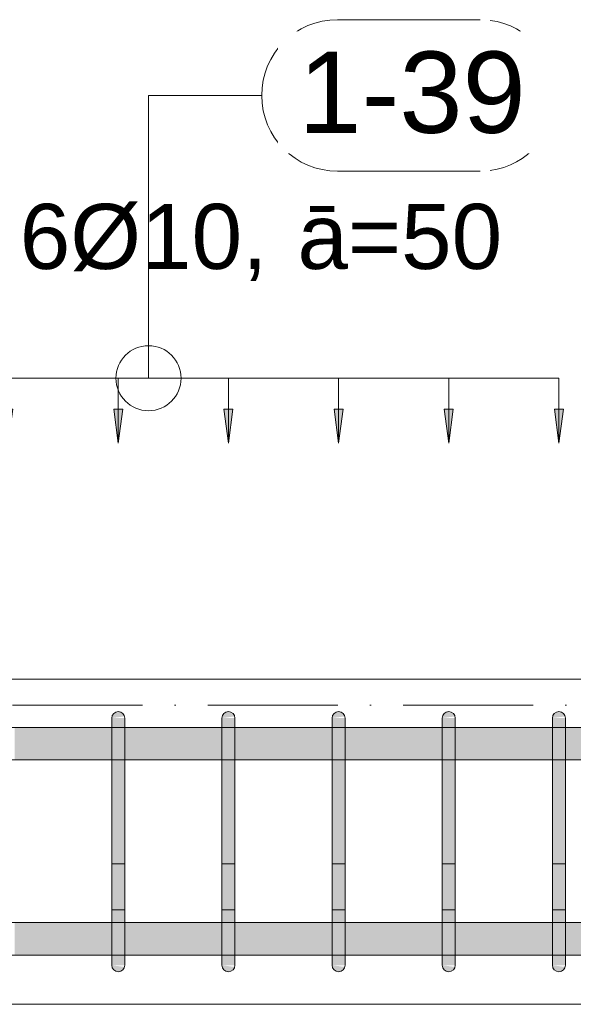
# Model space of a CAD drawing. Header units: millimetres. Extents: x 4307 to 42792, y 1610 to 10025.
# Tile 201 of 256: x 31905 to 32330, y 5770 to 6527. Entities that reach past the tile are written whole.
import ezdxf

# ---------------------------------------------------------------- set-up
doc = ezdxf.new("R2010")
doc.units = ezdxf.units.MM
doc.linetypes.add('Čerchovaná', pattern=[150, 100, -25, 0, -25])
for name, color, linetype, lineweight in [('A-ANNO-DIMS', 211, 'Continuous', 5), ('A-ANNO-DIMS-25', 211, 'Continuous', 5), ('A-FLOR-LEVL', 51, 'Continuous', 5), ('S-BEAM', 12, 'Continuous', 9), ('S-RBAR', 171, 'Continuous', 5), ('S-RBAR-IDEN', 171, 'Continuous', 5)]:
    doc.layers.add(name, color=color, linetype=linetype, lineweight=lineweight)
doc.styles.add('Arial', font='arial.ttf', dxfattribs={"height": 50})
doc.styles.add('Arial_1', font='arial.ttf', dxfattribs={"height": 62.5})
doc.dimstyles.new('Výztuž_kusy__řezy__5', dxfattribs={"dimscale": 304.8, "dimtxt": 0.18, "dimasz": 0, "dimexe": 0, "dimexo": 0.0625, "dimgap": 0.082021, "dimtad": 1, "dimdec": 0, "dimzin": 0, "dimdsep": 46, "dimtxsty": 'Arial_1', "dimblk1": 'NONE', "dimblk2": 'NONE', "dimsah": 1, "dimcen": 0.09, "dimazin": 0, "dimtfac": 1, "dimtdec": 4, "dimtix": 1, "dimtmove": 0, "dimatfit": 3, "dimfxl": 0.164042, "dimfxlon": 1, "dimtvp": 1, "dimtfill": 1, "dimtolj": 1, "dimtzin": 0, "dimarcsym": 2})

# ---------------------------------------------------------------- blocks, each defined once
blk = doc.blocks.new('DIMBLOCK897-V3')
at = {"layer": 'A-ANNO-DIMS-25'}
for points in [[(31896.16, 6201.18), (31899.62, 6227.47), (31892.7, 6227.47)], [(31980.78, 6201.18), (31984.24, 6227.47), (31977.32, 6227.47)]]:
    blk.add_hatch(color=256, dxfattribs=at).paths.add_polyline_path(points)
for p, q in [((31896.16, 6251.18), (31980.78, 6251.18)), ((31896.16, 6251.18), (31896.16, 6251.18)), ((31896.16, 6251.18), (31896.16, 6201.18)), ((31980.78, 6251.18), (31980.78, 6251.18)), ((31980.78, 6251.18), (31980.78, 6201.18)), ((31899.62, 6227.47), (31892.7, 6227.47)), ((31892.7, 6227.47), (31896.16, 6201.18)), ((31896.16, 6201.18), (31899.62, 6227.47)), ((31984.24, 6227.47), (31977.32, 6227.47)), ((31977.32, 6227.47), (31980.78, 6201.18)), ((31980.78, 6201.18), (31984.24, 6227.47))]:
    blk.add_line(p, q, dxfattribs=at)
blk = doc.blocks.new('_None')
blk = doc.blocks.new('DIMBLOCK898-V3')
at = {"layer": 'A-ANNO-DIMS-25'}
for points in [[(31980.78, 6201.18), (31984.24, 6227.47), (31977.32, 6227.47)], [(32065.39, 6201.18), (32068.86, 6227.47), (32061.93, 6227.47)]]:
    blk.add_hatch(color=256, dxfattribs=at).paths.add_polyline_path(points)
for p, q in [((31980.78, 6251.18), (32065.39, 6251.18)), ((31980.78, 6251.18), (31980.78, 6251.18)), ((31980.78, 6251.18), (31980.78, 6201.18)), ((32065.39, 6251.18), (32065.39, 6251.18)), ((32065.39, 6251.18), (32065.39, 6201.18)), ((31984.24, 6227.47), (31977.32, 6227.47)), ((31977.32, 6227.47), (31980.78, 6201.18)), ((31980.78, 6201.18), (31984.24, 6227.47)), ((32068.86, 6227.47), (32061.93, 6227.47)), ((32061.93, 6227.47), (32065.39, 6201.18)), ((32065.39, 6201.18), (32068.86, 6227.47))]:
    blk.add_line(p, q, dxfattribs=at)
blk = doc.blocks.new('DIMBLOCK899-V3')
at = {"layer": 'A-ANNO-DIMS-25'}
for points in [[(32065.39, 6201.18), (32068.86, 6227.47), (32061.93, 6227.47)], [(32150.01, 6201.18), (32153.47, 6227.47), (32146.55, 6227.47)]]:
    blk.add_hatch(color=256, dxfattribs=at).paths.add_polyline_path(points)
for p, q in [((32065.39, 6251.18), (32150.01, 6251.18)), ((32065.39, 6251.18), (32065.39, 6251.18)), ((32065.39, 6251.18), (32065.39, 6201.18)), ((32150.01, 6251.18), (32150.01, 6251.18)), ((32150.01, 6251.18), (32150.01, 6201.18)), ((32068.86, 6227.47), (32061.93, 6227.47)), ((32061.93, 6227.47), (32065.39, 6201.18)), ((32065.39, 6201.18), (32068.86, 6227.47)), ((32153.47, 6227.47), (32146.55, 6227.47)), ((32146.55, 6227.47), (32150.01, 6201.18)), ((32150.01, 6201.18), (32153.47, 6227.47))]:
    blk.add_line(p, q, dxfattribs=at)
blk = doc.blocks.new('DIMBLOCK900-V3')
at = {"layer": 'A-ANNO-DIMS-25'}
for points in [[(32150.01, 6201.18), (32153.47, 6227.47), (32146.55, 6227.47)], [(32234.62, 6201.18), (32238.09, 6227.47), (32231.16, 6227.47)]]:
    blk.add_hatch(color=256, dxfattribs=at).paths.add_polyline_path(points)
for p, q in [((32150.01, 6251.18), (32234.62, 6251.18)), ((32150.01, 6251.18), (32150.01, 6251.18)), ((32150.01, 6251.18), (32150.01, 6201.18)), ((32234.62, 6251.18), (32234.62, 6251.18)), ((32234.62, 6251.18), (32234.62, 6201.18)), ((32153.47, 6227.47), (32146.55, 6227.47)), ((32146.55, 6227.47), (32150.01, 6201.18)), ((32150.01, 6201.18), (32153.47, 6227.47)), ((32238.09, 6227.47), (32231.16, 6227.47)), ((32231.16, 6227.47), (32234.62, 6201.18)), ((32234.62, 6201.18), (32238.09, 6227.47))]:
    blk.add_line(p, q, dxfattribs=at)
blk = doc.blocks.new('DIMBLOCK901-V3')
at = {"layer": 'A-ANNO-DIMS-25'}
for points in [[(32234.62, 6201.18), (32238.09, 6227.47), (32231.16, 6227.47)], [(32319.24, 6201.18), (32322.7, 6227.47), (32315.78, 6227.47)]]:
    blk.add_hatch(color=256, dxfattribs=at).paths.add_polyline_path(points)
for p, q in [((32234.62, 6251.18), (32319.24, 6251.18)), ((32234.62, 6251.18), (32234.62, 6251.18)), ((32234.62, 6251.18), (32234.62, 6201.18)), ((32319.24, 6251.18), (32319.24, 6251.18)), ((32319.24, 6251.18), (32319.24, 6201.18)), ((32238.09, 6227.47), (32231.16, 6227.47)), ((32231.16, 6227.47), (32234.62, 6201.18)), ((32234.62, 6201.18), (32238.09, 6227.47)), ((32322.7, 6227.47), (32315.78, 6227.47)), ((32315.78, 6227.47), (32319.24, 6201.18)), ((32319.24, 6201.18), (32322.7, 6227.47))]:
    blk.add_line(p, q, dxfattribs=at)
blk = doc.blocks.new('DIMBLOCK902-V3')
at = {"layer": 'A-ANNO-DIMS-25'}
for points in [[(31811.55, 6201.18), (31815.01, 6227.47), (31808.09, 6227.47)], [(31896.16, 6201.18), (31899.62, 6227.47), (31892.7, 6227.47)], [(31980.78, 6201.18), (31984.24, 6227.47), (31977.32, 6227.47)], [(32065.39, 6201.18), (32068.86, 6227.47), (32061.93, 6227.47)], [(32150.01, 6201.18), (32153.47, 6227.47), (32146.55, 6227.47)], [(32234.62, 6201.18), (32238.09, 6227.47), (32231.16, 6227.47)], [(32319.24, 6201.18), (32322.7, 6227.47), (32315.78, 6227.47)]]:
    blk.add_hatch(color=256, dxfattribs=at).paths.add_polyline_path(points)
for p, q in [((31811.55, 6251.18), (32319.24, 6251.18)), ((31811.55, 6251.18), (31896.16, 6251.18)), ((31811.55, 6251.18), (31811.55, 6251.18)), ((31811.55, 6251.18), (31811.55, 6201.18)), ((31896.16, 6251.18), (31980.78, 6251.18)), ((31896.16, 6251.18), (31896.16, 6251.18)), ((31896.16, 6251.18), (31896.16, 6201.18)), ((31980.78, 6251.18), (32065.39, 6251.18)), ((31980.78, 6251.18), (31980.78, 6251.18)), ((31980.78, 6251.18), (31980.78, 6201.18)), ((32065.39, 6251.18), (32150.01, 6251.18)), ((32065.39, 6251.18), (32065.39, 6251.18)), ((32065.39, 6251.18), (32065.39, 6201.18)), ((32150.01, 6251.18), (32234.62, 6251.18)), ((32150.01, 6251.18), (32150.01, 6251.18)), ((32150.01, 6251.18), (32150.01, 6201.18)), ((32234.62, 6251.18), (32319.24, 6251.18)), ((32234.62, 6251.18), (32234.62, 6251.18)), ((32234.62, 6251.18), (32234.62, 6201.18)), ((32319.24, 6251.18), (32319.24, 6251.18)), ((32319.24, 6251.18), (32319.24, 6201.18)), ((31815.01, 6227.47), (31808.09, 6227.47)), ((31808.09, 6227.47), (31811.55, 6201.18)), ((31811.55, 6201.18), (31815.01, 6227.47)), ((31899.62, 6227.47), (31892.7, 6227.47)), ((31892.7, 6227.47), (31896.16, 6201.18)), ((31896.16, 6201.18), (31899.62, 6227.47)), ((31984.24, 6227.47), (31977.32, 6227.47)), ((31977.32, 6227.47), (31980.78, 6201.18)), ((31980.78, 6201.18), (31984.24, 6227.47)), ((32068.86, 6227.47), (32061.93, 6227.47)), ((32061.93, 6227.47), (32065.39, 6201.18)), ((32065.39, 6201.18), (32068.86, 6227.47)), ((32153.47, 6227.47), (32146.55, 6227.47)), ((32146.55, 6227.47), (32150.01, 6201.18)), ((32150.01, 6201.18), (32153.47, 6227.47)), ((32238.09, 6227.47), (32231.16, 6227.47)), ((32231.16, 6227.47), (32234.62, 6201.18)), ((32234.62, 6201.18), (32238.09, 6227.47)), ((32322.7, 6227.47), (32315.78, 6227.47)), ((32315.78, 6227.47), (32319.24, 6201.18)), ((32319.24, 6201.18), (32322.7, 6227.47))]:
    blk.add_line(p, q, dxfattribs=at)
blk = doc.blocks.new('Popisek výztuže__BEZ NATOČENÍ_ - _Typ_ množství_PRAVÝ _řezy_-573725-V3')
at = {"layer": 'S-RBAR-IDEN'}
for p, q in [((6547.63, 9782.6), (6437.94, 9782.6)), ((6437.94, 9666.17), (6547.63, 9666.17))]:
    blk.add_line(p, q, dxfattribs=at)
for centre, start, end in [((6437.94, 9724.38), 90, 270), ((6547.63, 9724.38), 277.64339, 82.35661)]:
    blk.add_arc(centre, 58.22, start, end, dxfattribs=at)

msp = doc.modelspace()

# ---------------------------------------------------------------- hatches: boundary and pattern name
at = {"layer": 'S-RBAR'}
for points in [[(31975.78, 5990), (31985.61, 5991.29), (31984.98, 5992.67), (31984.31, 5993.54), (31983.28, 5994.33), (31982.07, 5994.83), (31980.78, 5995), (31979.48, 5994.83), (31978.28, 5994.33), (31977.24, 5993.54), (31976.45, 5992.5), (31975.95, 5991.29)], [(32060.39, 5990), (32070.22, 5991.29), (32069.72, 5992.5), (32068.93, 5993.54), (32067.89, 5994.33), (32066.69, 5994.83), (32065.39, 5995), (32064.1, 5994.83), (32062.89, 5994.33), (32061.86, 5993.54), (32061.06, 5992.5), (32060.56, 5991.29)], [(32145.01, 5990), (32154.84, 5991.29), (32154.34, 5992.5), (32153.54, 5993.54), (32152.51, 5994.33), (32151.3, 5994.83), (32150.01, 5995), (32148.72, 5994.83), (32147.51, 5994.33), (32146.47, 5993.54), (32145.68, 5992.5), (32145.18, 5991.29)], [(32229.62, 5990), (32239.45, 5991.29), (32238.95, 5992.5), (32238.16, 5993.54), (32237.12, 5994.33), (32235.92, 5994.83), (32234.62, 5995), (32233.33, 5994.83), (32232.12, 5994.33), (32231.09, 5993.54), (32230.29, 5992.5), (32229.79, 5991.29)], [(32314.24, 5990), (32324.07, 5991.29), (32323.57, 5992.5), (32322.78, 5993.54), (32321.74, 5994.33), (32320.53, 5994.83), (32319.24, 5995), (32317.95, 5994.83), (32316.74, 5994.33), (32315.7, 5993.54), (32314.91, 5992.5), (32314.41, 5991.29)], [(31985.78, 5965), (31985.61, 5990), (31975.78, 5990), (31975.78, 5965), (31984.98, 5965)], [(32070.39, 5965), (32070.39, 5990), (32060.39, 5990), (32060.39, 5965)], [(32155.01, 5965), (32155.01, 5990), (32145.01, 5990), (32145.01, 5965)], [(32239.62, 5965), (32239.62, 5990), (32229.62, 5990), (32229.62, 5965)], [(32324.24, 5965), (32324.24, 5990), (32314.24, 5990), (32314.24, 5965)], [(31985.78, 5825), (31985.78, 5965), (31975.78, 5965), (31975.78, 5825), (31984.98, 5825)], [(32070.39, 5825), (32070.39, 5965), (32060.39, 5965), (32060.39, 5825)], [(32155.01, 5825), (32155.01, 5965), (32145.01, 5965), (32145.01, 5825)], [(32239.62, 5825), (32239.62, 5965), (32229.62, 5965), (32229.62, 5825)], [(32324.24, 5825), (32324.24, 5965), (32314.24, 5965), (32314.24, 5825)], [(31979.48, 5800), (31985.78, 5800), (31985.78, 5825), (31975.78, 5825), (31975.78, 5800)], [(32070.39, 5800), (32070.39, 5825), (32060.39, 5825), (32060.39, 5800), (32070.22, 5800)], [(32155.01, 5800), (32155.01, 5825), (32145.01, 5825), (32145.01, 5800), (32154.84, 5800)], [(32239.62, 5800), (32239.62, 5825), (32229.62, 5825), (32229.62, 5800), (32239.45, 5800)], [(32324.24, 5800), (32324.24, 5825), (32314.24, 5825), (32314.24, 5800), (32324.07, 5800)], [(31980.78, 5795), (31982.07, 5795.17), (31983.28, 5795.67), (31984.98, 5797.33), (31985.11, 5797.5), (31985.61, 5798.71), (31975.78, 5800), (31975.95, 5798.71), (31976.45, 5797.5), (31977.24, 5796.46), (31978.28, 5795.67), (31979.48, 5795.17)], [(32065.39, 5795), (32066.69, 5795.17), (32067.89, 5795.67), (32068.93, 5796.46), (32069.72, 5797.5), (32070.22, 5798.71), (32060.39, 5800), (32060.56, 5798.71), (32061.06, 5797.5), (32061.86, 5796.46), (32062.89, 5795.67), (32064.1, 5795.17)], [(32150.01, 5795), (32151.3, 5795.17), (32152.51, 5795.67), (32153.54, 5796.46), (32154.34, 5797.5), (32154.84, 5798.71), (32145.01, 5800), (32145.18, 5798.71), (32145.68, 5797.5), (32146.47, 5796.46), (32147.51, 5795.67), (32148.72, 5795.17)], [(32234.62, 5795), (32235.92, 5795.17), (32237.12, 5795.67), (32238.16, 5796.46), (32238.95, 5797.5), (32239.45, 5798.71), (32229.62, 5800), (32229.79, 5798.71), (32230.29, 5797.5), (32231.09, 5796.46), (32232.12, 5795.67), (32233.33, 5795.17)], [(32319.24, 5795), (32320.53, 5795.17), (32321.74, 5795.67), (32322.78, 5796.46), (32323.57, 5797.5), (32324.07, 5798.71), (32314.24, 5800), (32314.41, 5798.71), (32314.91, 5797.5), (32315.7, 5796.46), (32316.74, 5795.67), (32317.95, 5795.17)]]:
    msp.add_hatch(color=7, dxfattribs=at).paths.add_polyline_path(points)
h = msp.add_hatch(color=7, dxfattribs=at)
h.paths.add_polyline_path([(35041.18, 5957.8), (35062.38, 5957.8), (35062.38, 5982.8), (35034.33, 5982.8), (35034.33, 5957.8)])
h.paths.add_polyline_path([(31072.44, 5957.8), (31082.43, 5957.8), (31082.43, 5982.8), (31072.44, 5982.8)])
h.paths.add_polyline_path([(31111.78, 5957.8), (31419.33, 5957.8), (31419.33, 5982.8), (31100.43, 5982.8), (31100.43, 5957.8)])
h.paths.add_polyline_path([(31437.33, 5957.8), (31507.53, 5957.8), (31507.53, 5982.8), (31437.33, 5982.8)])
h.paths.add_polyline_path([(31517.53, 5957.8), (31552.64, 5957.8), (31552.64, 5982.8), (31517.53, 5982.8), (31517.53, 5965)])
h.paths.add_polyline_path([(31562.64, 5957.8), (31597.75, 5957.8), (31597.75, 5982.8), (31562.64, 5982.8), (31562.64, 5965)])
h.paths.add_polyline_path([(31607.75, 5957.8), (31642.85, 5957.8), (31642.85, 5982.8), (31607.75, 5982.8), (31607.75, 5965)])
h.paths.add_polyline_path([(35024.33, 5957.8), (35024.33, 5982.8), (34986.41, 5982.8), (34986.41, 5957.8), (34997.52, 5957.8)])
h.paths.add_polyline_path([(31652.85, 5957.8), (31687.96, 5957.8), (31687.96, 5982.8), (31652.85, 5982.8), (31652.85, 5965)])
h.paths.add_polyline_path([(31697.96, 5957.8), (31733.07, 5957.8), (31733.07, 5982.8), (31697.96, 5982.8), (31697.96, 5965)])
h.paths.add_polyline_path([(31743.07, 5957.8), (31806.55, 5957.8), (31806.55, 5982.8), (31743.07, 5982.8), (31743.07, 5965)])
h.paths.add_polyline_path([(31816.55, 5957.8), (31891.16, 5957.8), (31891.16, 5982.8), (31816.55, 5982.8), (31816.55, 5965)])
h.paths.add_polyline_path([(34976.41, 5957.8), (34976.41, 5982.8), (34938.5, 5982.8), (34938.5, 5957.8), (34953.86, 5957.8)])
h.paths.add_polyline_path([(31901.16, 5957.8), (31975.78, 5957.8), (31975.78, 5982.8), (31901.16, 5982.8), (31901.16, 5965)])
h.paths.add_polyline_path([(34928.5, 5957.8), (34928.5, 5982.8), (34890.59, 5982.8), (34890.59, 5957.8), (34910.2, 5957.8)])
h.paths.add_polyline_path([(31985.78, 5957.8), (32060.39, 5957.8), (32060.39, 5982.8), (31985.78, 5982.8), (31985.78, 5965)])
h.paths.add_polyline_path([(32070.39, 5957.8), (32145.01, 5957.8), (32145.01, 5982.8), (32070.39, 5982.8), (32070.39, 5965)])
h.paths.add_polyline_path([(32155.01, 5957.8), (32229.62, 5957.8), (32229.62, 5982.8), (32155.01, 5982.8), (32155.01, 5965)])
h.paths.add_polyline_path([(32239.62, 5957.8), (32314.24, 5957.8), (32314.24, 5982.8), (32239.62, 5982.8), (32239.62, 5965)])
h.paths.add_polyline_path([(32324.24, 5957.8), (32514.24, 5957.8), (32514.24, 5982.8), (32324.24, 5982.8), (32324.24, 5965)])
h.paths.add_polyline_path([(32524.24, 5957.8), (32713.62, 5957.8), (32713.62, 5982.8), (32524.24, 5982.8), (32524.24, 5965)])
h.paths.add_polyline_path([(32723.62, 5957.8), (32913, 5957.8), (32913, 5982.8), (32723.62, 5982.8), (32723.62, 5965)])
h.paths.add_polyline_path([(32923, 5957.8), (33112.38, 5957.8), (33112.38, 5982.8), (32923, 5982.8), (32923, 5965)])
h.paths.add_polyline_path([(34880.59, 5957.8), (34880.59, 5982.8), (34842.67, 5982.8), (34842.67, 5957.8), (34866.54, 5957.8)])
h.paths.add_polyline_path([(34832.67, 5957.8), (34832.67, 5982.8), (34794.76, 5982.8), (34794.76, 5957.8), (34822.88, 5957.8)])
h.paths.add_polyline_path([(33122.38, 5957.8), (33311.76, 5957.8), (33311.76, 5982.8), (33122.38, 5982.8), (33122.38, 5965)])
h.paths.add_polyline_path([(33321.76, 5957.8), (33511.14, 5957.8), (33511.14, 5982.8), (33321.76, 5982.8), (33321.76, 5965)])
h.paths.add_polyline_path([(33521.14, 5957.8), (33710.52, 5957.8), (33710.52, 5982.8), (33521.14, 5982.8), (33521.14, 5965)])
h.paths.add_polyline_path([(33720.52, 5957.8), (33910.52, 5957.8), (33910.52, 5982.8), (33720.52, 5982.8), (33720.52, 5965)])
h.paths.add_polyline_path([(33920.52, 5957.8), (33999.63, 5957.8), (33999.63, 5982.8), (33920.52, 5982.8), (33920.52, 5965)])
h.paths.add_polyline_path([(34009.63, 5957.8), (34088.74, 5957.8), (34088.74, 5982.8), (34009.63, 5982.8), (34009.63, 5965)])
h.paths.add_polyline_path([(34098.74, 5957.8), (34177.85, 5957.8), (34177.85, 5982.8), (34098.74, 5982.8), (34098.74, 5965)])
h.paths.add_polyline_path([(34784.76, 5957.8), (34784.76, 5982.8), (34746.84, 5982.8), (34746.84, 5957.8), (34779.22, 5957.8)])
h.paths.add_polyline_path([(34187.85, 5957.8), (34266.96, 5957.8), (34266.96, 5982.8), (34187.85, 5982.8), (34187.85, 5965)])
h.paths.add_polyline_path([(34276.96, 5957.8), (34356.08, 5957.8), (34356.08, 5982.8), (34276.96, 5982.8), (34276.96, 5965)])
h.paths.add_polyline_path([(34366.08, 5957.8), (34445.19, 5957.8), (34445.19, 5982.8), (34366.08, 5982.8), (34366.08, 5965)])
h.paths.add_polyline_path([(34455.19, 5957.8), (34545.19, 5957.8), (34545.19, 5982.8), (34455.19, 5982.8), (34455.19, 5965)])
h.paths.add_polyline_path([(34736.84, 5957.8), (34736.84, 5982.8), (34698.93, 5982.8), (34698.93, 5957.8), (34735.56, 5957.8)])
h.paths.add_polyline_path([(34555.19, 5957.8), (34593.1, 5957.8), (34593.1, 5982.8), (34555.19, 5982.8), (34555.19, 5965)])
h.paths.add_polyline_path([(34603.1, 5957.8), (34641.02, 5957.8), (34641.02, 5982.8), (34603.1, 5982.8), (34603.1, 5965)])
h.paths.add_polyline_path([(34651.02, 5957.8), (34688.93, 5957.8), (34688.93, 5982.8), (34651.02, 5982.8), (34651.02, 5965)])
h = msp.add_hatch(color=7, dxfattribs=at)
h.paths.add_polyline_path([(35275.52, 5807.8), (35275.52, 5832.8), (35239.55, 5832.8), (35239.55, 5807.8)])
h.paths.add_polyline_path([(31072.38, 5807.8), (31082.43, 5807.8), (31082.43, 5832.8), (31072.38, 5832.8), (31072.38, 5814.54)])
h.paths.add_polyline_path([(31437.33, 5807.8), (31507.53, 5807.92), (31507.53, 5832.8), (31437.33, 5832.8), (31437.33, 5814.54)])
h.paths.add_polyline_path([(31286.42, 5807.8), (31419.33, 5807.8), (31419.33, 5832.8), (31100.43, 5832.8), (31100.43, 5807.8)])
h.paths.add_polyline_path([(31517.53, 5807.8), (31552.64, 5807.92), (31552.64, 5832.8), (31517.53, 5832.8), (31517.53, 5807.92)])
h.paths.add_polyline_path([(31562.64, 5807.8), (31597.75, 5807.92), (31597.75, 5832.8), (31562.64, 5832.8), (31562.64, 5807.92)])
h.paths.add_polyline_path([(31607.75, 5807.8), (31642.85, 5807.92), (31642.85, 5832.8), (31607.75, 5832.8), (31607.75, 5807.92)])
h.paths.add_polyline_path([(31652.85, 5807.8), (31687.96, 5807.92), (31687.96, 5832.8), (31652.85, 5832.8), (31652.85, 5807.92)])
h.paths.add_polyline_path([(31697.96, 5807.8), (31733.07, 5807.92), (31733.07, 5832.8), (31697.96, 5832.8), (31697.96, 5807.92)])
h.paths.add_polyline_path([(31743.07, 5807.8), (31806.55, 5807.92), (31806.55, 5832.8), (31743.07, 5832.8), (31743.07, 5807.92)])
h.paths.add_polyline_path([(31816.55, 5807.8), (31891.16, 5807.92), (31891.16, 5832.8), (31816.55, 5832.8), (31816.55, 5807.92)])
h.paths.add_polyline_path([(31901.16, 5807.8), (31975.78, 5807.92), (31975.78, 5832.8), (31901.16, 5832.8), (31901.16, 5807.92)])
h.paths.add_polyline_path([(31985.78, 5807.8), (32060.39, 5807.92), (32060.39, 5832.8), (31985.78, 5832.8), (31985.78, 5807.92)])
h.paths.add_polyline_path([(32070.39, 5807.8), (32145.01, 5807.92), (32145.01, 5832.8), (32070.39, 5832.8), (32070.39, 5807.92)])
h.paths.add_polyline_path([(32155.01, 5807.8), (32229.62, 5807.92), (32229.62, 5832.8), (32155.01, 5832.8), (32155.01, 5807.92)])
h.paths.add_polyline_path([(38077.38, 5807.8), (38077.38, 5832.8), (37887.78, 5832.8), (37887.78, 5807.8), (37922.75, 5807.8)])
h.paths.add_polyline_path([(37877.78, 5807.8), (37877.78, 5832.8), (37688.18, 5832.8), (37688.18, 5807.8), (37748.11, 5807.8)])
h.paths.add_polyline_path([(37678.18, 5807.8), (37678.18, 5832.8), (37488.57, 5832.8), (37488.57, 5807.8), (37573.47, 5807.8)])
h.paths.add_polyline_path([(32239.62, 5807.8), (32314.24, 5807.92), (32314.24, 5832.8), (32239.62, 5832.8), (32239.62, 5807.92)])
h.paths.add_polyline_path([(32324.24, 5807.8), (32514.24, 5807.92), (32514.24, 5832.8), (32324.24, 5832.8), (32324.24, 5807.92)])
h.paths.add_polyline_path([(32524.24, 5807.8), (32713.62, 5807.92), (32713.62, 5832.8), (32524.24, 5832.8), (32524.24, 5807.92)])
h.paths.add_polyline_path([(32723.62, 5807.8), (32913, 5807.92), (32913, 5832.8), (32723.62, 5832.8), (32723.62, 5807.92)])
h.paths.add_polyline_path([(32923, 5807.8), (33112.38, 5807.92), (33112.38, 5832.8), (32923, 5832.8), (32923, 5807.92)])
h.paths.add_polyline_path([(33122.38, 5807.8), (33311.76, 5807.92), (33311.76, 5832.8), (33122.38, 5832.8), (33122.38, 5807.92)])
h.paths.add_polyline_path([(33321.76, 5807.8), (33511.14, 5807.92), (33511.14, 5832.8), (33321.76, 5832.8), (33321.76, 5807.92)])
h.paths.add_polyline_path([(33521.14, 5807.8), (33710.52, 5807.92), (33710.52, 5832.8), (33521.14, 5832.8), (33521.14, 5807.92)])
h.paths.add_polyline_path([(33720.52, 5807.8), (33910.52, 5807.92), (33910.52, 5832.8), (33720.52, 5832.8), (33720.52, 5807.92)])
h.paths.add_polyline_path([(33920.52, 5807.8), (33999.63, 5807.92), (33999.63, 5832.8), (33920.52, 5832.8), (33920.52, 5807.92)])
h.paths.add_polyline_path([(34009.63, 5807.8), (34088.74, 5807.92), (34088.74, 5832.8), (34009.63, 5832.8), (34009.63, 5807.92)])
h.paths.add_polyline_path([(34098.74, 5807.8), (34177.85, 5807.92), (34177.85, 5832.8), (34098.74, 5832.8), (34098.74, 5807.92)])
h.paths.add_polyline_path([(34187.85, 5807.8), (34266.96, 5807.92), (34266.96, 5832.8), (34187.85, 5832.8), (34187.85, 5807.92)])
h.paths.add_polyline_path([(34276.96, 5807.8), (34356.08, 5807.92), (34356.08, 5832.8), (34276.96, 5832.8), (34276.96, 5807.92)])
h.paths.add_polyline_path([(37478.57, 5807.8), (37478.57, 5832.8), (37288.97, 5832.8), (37288.97, 5807.8), (37398.83, 5807.8)])
h.paths.add_polyline_path([(37278.97, 5807.8), (37278.97, 5832.8), (37089.37, 5832.8), (37089.37, 5807.8), (37224.19, 5807.8)])
h.paths.add_polyline_path([(37079.37, 5807.8), (37079.37, 5832.8), (36889.77, 5832.8), (36889.77, 5807.8), (37049.55, 5807.8)])
h.paths.add_polyline_path([(36879.77, 5807.8), (36879.77, 5832.8), (36764.77, 5832.8), (36764.77, 5807.8), (36874.91, 5807.8)])
h.paths.add_polyline_path([(34366.08, 5807.8), (34445.19, 5807.92), (34445.19, 5832.8), (34366.08, 5832.8), (34366.08, 5807.92)])
h.paths.add_polyline_path([(34455.19, 5807.8), (34545.19, 5807.92), (34545.19, 5832.8), (34455.19, 5832.8), (34455.19, 5807.92)])
h.paths.add_polyline_path([(34555.19, 5807.8), (34593.1, 5807.92), (34593.1, 5832.8), (34555.19, 5832.8), (34555.19, 5807.92)])
h.paths.add_polyline_path([(34603.1, 5807.8), (34641.02, 5807.92), (34641.02, 5832.8), (34603.1, 5832.8), (34603.1, 5807.92)])
h.paths.add_polyline_path([(34651.02, 5807.8), (34688.93, 5807.92), (34688.93, 5832.8), (34651.02, 5832.8), (34651.02, 5807.92)])
h.paths.add_polyline_path([(34698.93, 5807.8), (34736.84, 5807.92), (34736.84, 5832.8), (34698.93, 5832.8), (34698.93, 5807.92)])
h.paths.add_polyline_path([(34746.84, 5807.8), (34769.88, 5807.92), (34769.88, 5832.8), (34746.84, 5832.8), (34746.84, 5807.92)])
h.paths.add_polyline_path([(34794.76, 5807.8), (34815.85, 5807.92), (34815.85, 5832.8), (34794.76, 5832.8), (34794.76, 5807.92)])
h.paths.add_polyline_path([(34779.88, 5807.8), (34784.76, 5807.92), (34784.76, 5832.8), (34779.88, 5832.8), (34779.88, 5807.92)])
h.paths.add_polyline_path([(34842.67, 5807.8), (34861.82, 5807.92), (34861.82, 5832.8), (34842.67, 5832.8), (34842.67, 5807.92)])
h.paths.add_polyline_path([(34825.85, 5807.8), (34832.67, 5807.92), (34832.67, 5832.8), (34825.85, 5832.8), (34825.85, 5807.92)])
h.paths.add_polyline_path([(34890.59, 5807.8), (34907.78, 5807.92), (34907.78, 5832.8), (34890.59, 5832.8), (34890.59, 5807.92)])
h.paths.add_polyline_path([(34871.82, 5807.8), (34880.59, 5807.92), (34880.59, 5832.8), (34871.82, 5832.8), (34871.82, 5807.92)])
h.paths.add_polyline_path([(34938.5, 5807.8), (34953.75, 5807.92), (34953.75, 5832.8), (34938.5, 5832.8), (34938.5, 5807.92)])
h.paths.add_polyline_path([(34917.78, 5807.8), (34928.5, 5807.92), (34928.5, 5832.8), (34917.78, 5832.8), (34917.78, 5807.92)])
h.paths.add_polyline_path([(34986.41, 5807.8), (34999.72, 5807.8), (34999.72, 5832.8), (34986.41, 5832.8), (34986.41, 5807.92)])
h.paths.add_polyline_path([(34963.75, 5807.8), (34976.41, 5807.92), (34976.41, 5832.8), (34963.75, 5832.8), (34963.75, 5807.92)])
h.paths.add_polyline_path([(35034.33, 5807.8), (35045.68, 5807.8), (35045.68, 5832.8), (35034.33, 5832.8), (35034.33, 5807.92)])
h.paths.add_polyline_path([(35009.72, 5807.8), (35024.33, 5807.92), (35024.33, 5832.8), (35009.72, 5832.8), (35009.72, 5807.92)])
h.paths.add_polyline_path([(35101.65, 5807.8), (35137.62, 5807.8), (35137.62, 5832.8), (35101.65, 5832.8), (35101.65, 5814.54)])
h.paths.add_polyline_path([(35055.68, 5807.8), (35091.65, 5807.8), (35091.65, 5832.8), (35055.68, 5832.8), (35055.68, 5814.54)])
h.paths.add_polyline_path([(35285.52, 5807.8), (35375.52, 5807.8), (35375.52, 5832.8), (35285.52, 5832.8), (35285.52, 5814.54)])
h.paths.add_polyline_path([(35193.58, 5807.8), (35229.55, 5807.8), (35229.55, 5832.8), (35193.58, 5832.8), (35193.58, 5814.54)])
h.paths.add_polyline_path([(35147.62, 5807.8), (35183.58, 5807.8), (35183.58, 5832.8), (35147.62, 5832.8), (35147.62, 5814.54)])
h.paths.add_polyline_path([(35385.52, 5807.8), (35474.03, 5807.8), (35474.03, 5832.8), (35385.52, 5832.8), (35385.52, 5814.54)])
h.paths.add_polyline_path([(35582.55, 5807.8), (35671.07, 5807.8), (35671.07, 5832.8), (35582.55, 5832.8), (35582.55, 5814.54)])
h.paths.add_polyline_path([(35484.03, 5807.8), (35572.55, 5807.8), (35572.55, 5832.8), (35484.03, 5832.8), (35484.03, 5814.54)])
h.paths.add_polyline_path([(35779.59, 5807.8), (35868.11, 5807.8), (35868.11, 5832.8), (35779.59, 5832.8), (35779.59, 5814.54)])
h.paths.add_polyline_path([(35681.07, 5807.8), (35769.59, 5807.8), (35769.59, 5832.8), (35681.07, 5832.8), (35681.07, 5814.54)])
h.paths.add_polyline_path([(35976.62, 5807.8), (36065.14, 5807.8), (36065.14, 5832.8), (35976.62, 5832.8), (35976.62, 5814.54)])
h.paths.add_polyline_path([(35878.11, 5807.8), (35966.62, 5807.8), (35966.62, 5832.8), (35878.11, 5832.8), (35878.11, 5814.54)])
h.paths.add_polyline_path([(36173.66, 5807.8), (36262.18, 5807.8), (36262.18, 5832.8), (36173.66, 5832.8), (36173.66, 5814.54)])
h.paths.add_polyline_path([(36075.14, 5807.8), (36163.66, 5807.8), (36163.66, 5832.8), (36075.14, 5832.8), (36075.14, 5814.54)])
h.paths.add_polyline_path([(36272.18, 5807.8), (36360.7, 5807.8), (36360.7, 5832.8), (36272.18, 5832.8), (36272.18, 5814.54)])
h.paths.add_polyline_path([(36469.21, 5807.8), (36557.73, 5807.8), (36557.73, 5832.8), (36469.21, 5832.8), (36469.21, 5814.54)])
h.paths.add_polyline_path([(36370.7, 5807.8), (36459.21, 5807.8), (36459.21, 5832.8), (36370.7, 5832.8), (36370.7, 5814.54)])
h.paths.add_polyline_path([(36754.77, 5807.8), (36754.77, 5832.8), (36666.25, 5832.8), (36666.25, 5807.8), (36700.27, 5807.8)])
h.paths.add_polyline_path([(36656.25, 5807.8), (36656.25, 5832.8), (36567.73, 5832.8), (36567.73, 5807.8)])

# ---------------------------------------------------------------- linework, layer by layer
at = {"layer": 'A-FLOR-LEVL', "linetype": 'Čerchovaná'}
msp.add_line((29948.07, 6000), (42662.7, 6000), dxfattribs=at)
at = {"layer": 'S-BEAM'}
for p, q in [((31497.38, 6020), (34737.38, 6020)), ((31497.38, 6020), (34737.38, 6020)), ((34737.38, 5770), (31497.38, 5770)), ((31497.38, 5770), (34737.38, 5770))]:
    msp.add_line(p, q, dxfattribs=at)
at = {"layer": 'S-RBAR'}
for p, q in [((31975.78, 5990), (31975.78, 5965)), ((31975.78, 5990), (31975.78, 5965)), ((31985.78, 5990), (31985.78, 5965)), ((31985.78, 5990), (31985.78, 5965)), ((32060.39, 5990), (32060.39, 5965)), ((32060.39, 5990), (32060.39, 5965)), ((32070.39, 5990), (32070.39, 5965)), ((32070.39, 5990), (32070.39, 5965)), ((32145.01, 5990), (32145.01, 5965)), ((32145.01, 5990), (32145.01, 5965)), ((32155.01, 5990), (32155.01, 5965)), ((32155.01, 5990), (32155.01, 5965)), ((32229.62, 5990), (32229.62, 5965)), ((32229.62, 5990), (32229.62, 5965)), ((32239.62, 5990), (32239.62, 5965)), ((32239.62, 5990), (32239.62, 5965)), ((32314.24, 5990), (32314.24, 5965)), ((32314.24, 5990), (32314.24, 5965)), ((32324.24, 5990), (32324.24, 5965)), ((32324.24, 5990), (32324.24, 5965)), ((35062.38, 5982.8), (31072.44, 5982.8)), ((35062.38, 5982.8), (31072.44, 5982.8)), ((35062.38, 5982.8), (31072.44, 5982.8)), ((31975.78, 5825), (31975.78, 5965)), ((31975.78, 5965), (31975.78, 5825)), ((31985.78, 5825), (31985.78, 5965)), ((31985.78, 5965), (31985.78, 5825)), ((32060.39, 5825), (32060.39, 5965)), ((32060.39, 5965), (32060.39, 5825)), ((32070.39, 5825), (32070.39, 5965)), ((32070.39, 5965), (32070.39, 5825)), ((32145.01, 5825), (32145.01, 5965)), ((32145.01, 5965), (32145.01, 5825)), ((32155.01, 5825), (32155.01, 5965)), ((32155.01, 5965), (32155.01, 5825)), ((32229.62, 5825), (32229.62, 5965)), ((32229.62, 5965), (32229.62, 5825)), ((32239.62, 5825), (32239.62, 5965)), ((32239.62, 5965), (32239.62, 5825)), ((32314.24, 5825), (32314.24, 5965)), ((32314.24, 5965), (32314.24, 5825)), ((32324.24, 5825), (32324.24, 5965)), ((32324.24, 5965), (32324.24, 5825)), ((35062.38, 5957.8), (31072.44, 5957.8)), ((35062.38, 5957.8), (31072.44, 5957.8)), ((35062.38, 5957.8), (31072.44, 5957.8)), ((31975.78, 5878.03), (31975.78, 5842.68)), ((31975.78, 5878.03), (31985.78, 5878.03)), ((31985.78, 5878.03), (31985.78, 5842.68)), ((32060.39, 5878.03), (32060.39, 5842.68)), ((32060.39, 5878.03), (32070.39, 5878.03)), ((32070.39, 5878.03), (32070.39, 5842.68)), ((32145.01, 5878.03), (32145.01, 5842.68)), ((32145.01, 5878.03), (32155.01, 5878.03)), ((32155.01, 5878.03), (32155.01, 5842.68)), ((32229.62, 5878.03), (32229.62, 5842.68)), ((32229.62, 5878.03), (32239.62, 5878.03)), ((32239.62, 5878.03), (32239.62, 5842.68)), ((32314.24, 5878.03), (32314.24, 5842.68)), ((32314.24, 5878.03), (32324.24, 5878.03)), ((32324.24, 5878.03), (32324.24, 5842.68)), ((31975.78, 5842.68), (31975.78, 5800)), ((31985.78, 5842.68), (31975.78, 5842.68)), ((31975.78, 5807.32), (31975.78, 5842.68)), ((31985.78, 5842.68), (31985.78, 5800)), ((31985.78, 5807.32), (31985.78, 5842.68)), ((32060.39, 5842.68), (32060.39, 5800)), ((32070.39, 5842.68), (32060.39, 5842.68)), ((32060.39, 5807.32), (32060.39, 5842.68)), ((32070.39, 5842.68), (32070.39, 5800)), ((32070.39, 5807.32), (32070.39, 5842.68)), ((32145.01, 5842.68), (32145.01, 5800)), ((32155.01, 5842.68), (32145.01, 5842.68)), ((32145.01, 5807.32), (32145.01, 5842.68)), ((32155.01, 5842.68), (32155.01, 5800)), ((32155.01, 5807.32), (32155.01, 5842.68)), ((32229.62, 5842.68), (32229.62, 5800)), ((32239.62, 5842.68), (32229.62, 5842.68)), ((32229.62, 5807.32), (32229.62, 5842.68)), ((32239.62, 5842.68), (32239.62, 5800)), ((32239.62, 5807.32), (32239.62, 5842.68)), ((32314.24, 5842.68), (32314.24, 5800)), ((32324.24, 5842.68), (32314.24, 5842.68)), ((32314.24, 5807.32), (32314.24, 5842.68)), ((32324.24, 5842.68), (32324.24, 5800)), ((32324.24, 5807.32), (32324.24, 5842.68)), ((38077.42, 5832.8), (31072.38, 5832.8)), ((38077.42, 5832.8), (31072.38, 5832.8)), ((38077.42, 5832.8), (31072.38, 5832.8)), ((31975.78, 5825), (31975.78, 5800)), ((31975.78, 5825), (31975.78, 5800)), ((31985.78, 5825), (31985.78, 5800)), ((31985.78, 5825), (31985.78, 5807.32)), ((32060.39, 5825), (32060.39, 5800)), ((32060.39, 5825), (32060.39, 5800)), ((32070.39, 5825), (32070.39, 5800)), ((32070.39, 5825), (32070.39, 5807.32)), ((32145.01, 5825), (32145.01, 5800)), ((32145.01, 5825), (32145.01, 5800)), ((32155.01, 5825), (32155.01, 5800)), ((32155.01, 5825), (32155.01, 5807.32)), ((32229.62, 5825), (32229.62, 5800)), ((32229.62, 5825), (32229.62, 5800)), ((32239.62, 5825), (32239.62, 5800)), ((32239.62, 5825), (32239.62, 5807.32)), ((32314.24, 5825), (32314.24, 5800)), ((32314.24, 5825), (32314.24, 5800)), ((32324.24, 5825), (32324.24, 5800)), ((32324.24, 5825), (32324.24, 5807.32)), ((38077.42, 5807.8), (31072.38, 5807.8)), ((38077.42, 5807.8), (31072.38, 5807.8)), ((38077.42, 5807.8), (31072.38, 5807.8)), ((31975.78, 5807.32), (31975.78, 5800)), ((31985.78, 5807.32), (31985.78, 5800.85)), ((31985.78, 5807.32), (31985.78, 5800.85)), ((32060.39, 5807.32), (32060.39, 5800)), ((32070.39, 5807.32), (32070.39, 5800.85)), ((32070.39, 5807.32), (32070.39, 5800.85)), ((32145.01, 5807.32), (32145.01, 5800)), ((32155.01, 5807.32), (32155.01, 5800.85)), ((32155.01, 5807.32), (32155.01, 5800.85)), ((32229.62, 5807.32), (32229.62, 5800)), ((32239.62, 5807.32), (32239.62, 5800.85)), ((32239.62, 5807.32), (32239.62, 5800.85)), ((32314.24, 5807.32), (32314.24, 5800)), ((32324.24, 5807.32), (32324.24, 5800.85)), ((32324.24, 5807.32), (32324.24, 5800.85))]:
    msp.add_line(p, q, dxfattribs=at)
for centre, start, end in [((31980.78, 5990), 0, 180), ((31980.78, 5990), 0, 180), ((32065.39, 5990), 0, 180), ((32065.39, 5990), 0, 180), ((32150.01, 5990), 0, 180), ((32150.01, 5990), 0, 180), ((32234.62, 5990), 0, 180), ((32234.62, 5990), 0, 180), ((32319.24, 5990), 0, 180), ((32319.24, 5990), 0, 180), ((31980.78, 5800), 180, 0), ((31980.78, 5800), 180, 0), ((31980.78, 5800), 180, 0), ((32065.39, 5800), 180, 0), ((32065.39, 5800), 180, 0), ((32065.39, 5800), 180, 0), ((32150.01, 5800), 180, 0), ((32150.01, 5800), 180, 0), ((32150.01, 5800), 180, 0), ((32234.62, 5800), 180, 0), ((32234.62, 5800), 180, 0), ((32234.62, 5800), 180, 0), ((32319.24, 5800), 180, 0), ((32319.24, 5800), 180, 0), ((32319.24, 5800), 180, 0)]:
    msp.add_arc(centre, 5, start, end, dxfattribs=at)
at = {"layer": 'S-RBAR-IDEN'}
msp.add_line((32003.97, 6468.52), (32090.91, 6468.52), dxfattribs=at)
msp.add_circle((32003.97, 6251.18), 25, dxfattribs=at)

# ---------------------------------------------------------------- block references
msp.add_blockref('Popisek výztuže__BEZ NATOČENÍ_ - _Typ_ množství_PRAVÝ _řezy_-573725-V3', (25711.18, -3255.86), dxfattribs=at)

# ---------------------------------------------------------------- texts
at = {"layer": 'S-RBAR-IDEN', "char_height": 50, "attachment_point": 1, "style": 'Arial', "bg_fill": 3, "box_fill_scale": 1.25, "bg_fill_color": 256, "bg_fill_true_color": 13158600, "bg_fill_transparency": 0}
for s, insert, width in [('6Ø10, ', (31905.04, 6385.18), 258.5442), ('ā=50', (32118.36, 6385.18), 194.4092)]:
    msp.add_mtext(s, dxfattribs=dict(at, insert=insert, width=width))

# ---------------------------------------------------------------- dimensions: what is measured, and where the dimension line sits
at = {"layer": 'A-ANNO-DIMS'}
for base, p1, p2, text, override, picture, middle in [((32319.24, 6251.18), (31811.55, 6201.18), (32319.24, 6201.18), '85 508', {"dimpost": '<>', "dimblk1": 'None', "dimblk2": 'None', "dimsah": 1, "dimfxl": 507.691117}, 'DIMBLOCK902-V3', (32065.39, 6308.1)), ((31980.78, 6251.18), (31896.16, 6201.18), (31980.78, 6201.18), ' ', {"dimpost": '<>', "dimfxl": 84.615186}, 'DIMBLOCK897-V3', (31938.47, 6251.18)), ((32065.39, 6251.18), (31980.78, 6201.18), (32065.39, 6201.18), ' ', {"dimpost": '<>', "dimfxl": 84.615186}, 'DIMBLOCK898-V3', (32023.09, 6251.18)), ((32150.01, 6251.18), (32065.39, 6201.18), (32150.01, 6201.18), ' ', {"dimpost": '<>', "dimfxl": 84.615186}, 'DIMBLOCK899-V3', (32107.7, 6251.18)), ((32234.62, 6251.18), (32150.01, 6201.18), (32234.62, 6201.18), ' ', {"dimpost": '<>', "dimfxl": 84.615186}, 'DIMBLOCK900-V3', (32192.32, 6251.18)), ((32319.24, 6251.18), (32234.62, 6201.18), (32319.24, 6201.18), ' ', {"dimpost": '<>', "dimfxl": 84.615186}, 'DIMBLOCK901-V3', (32276.93, 6251.18))]:
    dim = msp.add_linear_dim(base=base, p1=p1, p2=p2, text=text, dimstyle='Výztuž_kusy__řezy__5', override=override, dxfattribs=at)
    dim.commit()
    dim.dimension.update_dxf_attribs({"geometry": picture, "text_midpoint": middle})

# ---------------------------------------------------------------- next in the draw order: linework, layer by layer
at = {"layer": 'S-RBAR-IDEN'}
msp.add_line((32003.97, 6251.18), (32003.97, 6468.52), dxfattribs=at)

# ---------------------------------------------------------------- next in the draw order: texts
at = {"layer": 'S-RBAR-IDEN', "insert": (32119.04, 6502.27), "char_height": 62.5, "width": 210.443, "attachment_point": 1, "style": 'Arial_1', "bg_fill": 3, "box_fill_scale": 1.25, "bg_fill_color": 256, "bg_fill_true_color": 13158600, "bg_fill_transparency": 0}
msp.add_mtext('1-39', dxfattribs=at)

doc.saveas('drawing.dxf')
